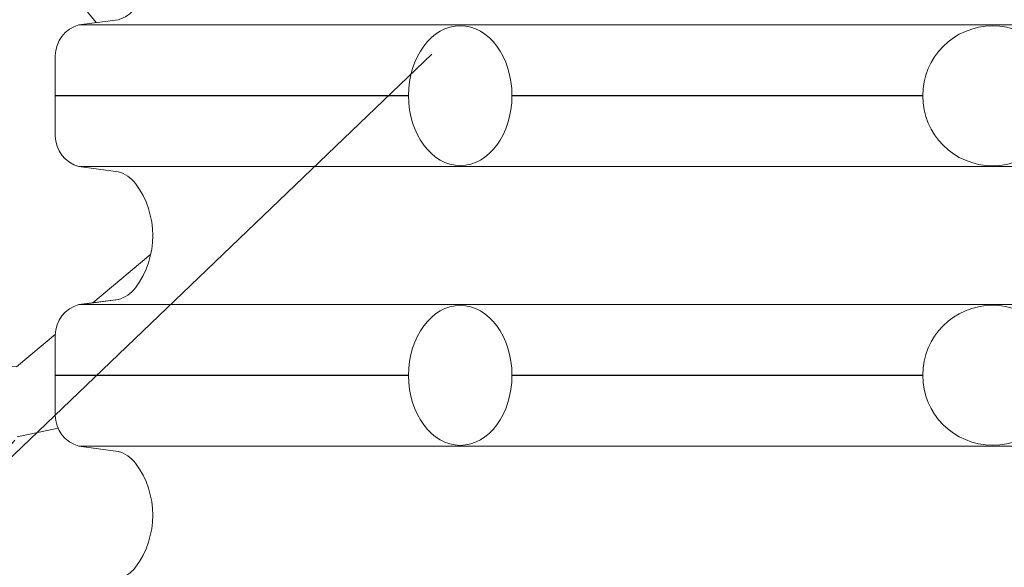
# Model space of a CAD drawing. Header units: metres. Extents: x 351055.4 to 351076.4, y -78447.2 to -78432.3.
# Tile 56 of 68: x 351070.908 to 351071.26, y -78437.073 to -78436.877. Entities that reach past the tile are written whole.
import ezdxf

# ---------------------------------------------------------------- set-up
doc = ezdxf.new("R2010")
doc.units = ezdxf.units.M
doc.header["$MEASUREMENT"] = 0
doc.layers.get('0').update_dxf_attribs({"color": 1, "lineweight": 30})
for name, color, linetype, lineweight in [('KOTY', 7, 'Continuous', 13), ('PIPE', 7, 'Continuous', 0), ('RAMECEK', 7, 'Continuous', 0), ('ŠRAFY', 7, 'Continuous', 0)]:
    doc.layers.add(name, color=color, linetype=linetype, lineweight=lineweight)
doc.styles.add('ARIAL', font='arial.ttf')
doc.dimstyles.new('1 500', dxfattribs={"dimtxt": 1, "dimasz": 1, "dimexe": 0, "dimexo": 1, "dimgap": 0.5, "dimtad": 1, "dimzin": 0, "dimtxsty": 'ARIAL', "dimblk": 'KONCOVA ZNACKA KOTY_1.0', "dimcen": 0, "dimazin": 3, "dimtfac": 1, "dimtdec": 0, "dimtofl": 0, "dimtmove": 0, "dimatfit": 1, "dimldrblk": 'KONCOVA ZNACKA KOTY_1.0', "dimfxl": 0, "dimtolj": 1, "dimtzin": 0, "dimarcsym": 0})

# ---------------------------------------------------------------- blocks, each defined once
blk = doc.blocks.new('KONCOVA ZNACKA KOTY_1.0')
blk.add_line((0, 0), (-1, 0))
at = {"layer": 'KOTY'}
for p, q in [((-0.4999340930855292, -0.4999340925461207), (0.4999340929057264, 0.4999340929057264)), ((-1.798028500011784e-10, -0.4999340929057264), (0, 0.4999340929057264)), ((-0.4999340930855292, 0), (0.4999340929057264, 0))]:
    blk.add_line(p, q, dxfattribs=at)
blk = doc.blocks.new('*D36')
at = {"layer": 'Defpoints', "color": 0, "linetype": 'Continuous'}
for p in [(351070.8192605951, -78436.40646225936), (351070.9204420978, -78436.40646225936), (351070.9204420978, -78437.30406749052)]:
    blk.add_point(p, dxfattribs=at)
at = {"layer": 'KOTY', "color": 0, "linetype": 'ByBlock', "lineweight": -2}
for p, q in [((351070.8204420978, -78436.40646225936), (351070.8192605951, -78436.40646225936)), ((351070.8204420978, -78437.30406749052), (351070.8192605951, -78437.30406749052))]:
    blk.add_line(p, q, dxfattribs=at)
at = {"layer": 'KOTY', "color": 0, "linetype": 'Continuous', "lineweight": -2}
blk.add_line((351070.8192605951, -78437.20406749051), (351070.8192605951, -78436.50646225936), dxfattribs=at)
at = {"layer": 'KOTY', "color": 0, "linetype": 'Continuous', "lineweight": -2, "xscale": 0.09999999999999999, "yscale": 0.09999999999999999, "zscale": 0.09999999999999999}
for p, rotation in [((351070.8192605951, -78436.40646225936), 90), ((351070.8192605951, -78437.30406749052), 270)]:
    blk.add_blockref('KONCOVA ZNACKA KOTY_1.0', p, dxfattribs=dict(at, rotation=rotation))
at = {"layer": 'KOTY', "color": 0, "linetype": 'Continuous', "insert": (351070.7091650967, -78436.855264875), "char_height": 0.09999999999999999, "attachment_point": 5, "rotation": 90, "style": 'ARIAL'}
blk.add_mtext('\\A1;\\H1x;\\W0.75;0,90', dxfattribs=at)

msp = doc.modelspace()

# ---------------------------------------------------------------- hatches: boundary and pattern name
at = {"layer": 'ŠRAFY'}
h = msp.add_hatch(dxfattribs=at)
h.set_pattern_fill('GRAVEL', color=256, style=0, pattern_type=2)
h.set_pattern_definition([(100.50765, (351069.840912, -78437.408746), (0.7895981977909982, -2.468580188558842), [0.07015499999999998, -4.122773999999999]), (50.040876, (351069.828118, -78437.339767), (-7.580368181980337, -9.209457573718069), [0.065112, -13.045015]), (357.49319, (351069.869935, -78437.289859), (-12.39279574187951, 0.6399174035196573), [0.06641099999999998, -13.993876]), (309.11572, (351069.936282, -78437.292764), (6.491410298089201, -8.170392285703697), [0.06529, -11.515127]), (264.749335, (351069.977473, -78437.343421), (-0.02494673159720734, -1.654035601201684), [0.05154299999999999, -10.75752]), (219.959124, (351069.972756, -78437.394748), (-0.8394910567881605, -0.8394913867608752), [0.063621, -13.046506]), (180.864089, (351069.923991, -78437.435607), (0.8145444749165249, -0.8145447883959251), [0.040935, -1.613289]), (146.646988, (351069.88306, -78437.436225), (-4.097669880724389, 2.418687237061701), [0.050302, -5.830483]), (66.2119, (351069.942841, -78437.181701), (-1.703929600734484, -3.333018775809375), [0.08119, -6.286316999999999]), (39.959124, (351069.97559, -78437.10740800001), (-9.209457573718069, -7.580368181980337), [0.06930599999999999, -13.04082]), (0.864089, (351070.028713, -78437.062897), (-0.8394914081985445, -0.8394915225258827), [0.045064, -1.60916]), (315, (351070.073772, -78437.062217), (-0.02494672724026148, -1.654035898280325), [0.055567, -1.096373]), (276.284391, (351070.113064, -78437.101509), (0.714757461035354, -7.430688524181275), [0.081389, -13.205797]), (252.889832, (351070.121973, -78437.182409), (-0.8644380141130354, -2.49352721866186), [0.08611, -14.689519]), (230.040876, (351070.096639, -78437.264708), (-0.839491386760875, -0.8394910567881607), [0.073486, -13.03664]), (184.223077, (351070.049443, -78437.321035), (-12.41774287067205, -1.014118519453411), [0.054461, -14.055628]), (140.352606, (351069.995129, -78437.325046), (0.8145449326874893, -0.8145442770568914), [0.058126, -12.66871]), (101.741, (351070, -78437.3), (2.318895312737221, -10.71379260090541), [0.062546, -15.0909]), (82.81957299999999, (351069.937646, -78437.226721), (-0.91433153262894, -5.8015990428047), [0.048911, -7.465657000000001]), (100.50765, (351069.682386, -78436.986497), (0.7895981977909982, -2.468580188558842), [0.07013099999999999, -4.122798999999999]), (50.040876, (351069.669596, -78436.91754299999), (-7.580368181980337, -9.209457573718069), [0.065096, -13.04503]), (357.49319, (351069.711404, -78436.867646), (-12.39279574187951, 0.6399174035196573), [0.06641399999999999, -13.993873]), (309.647394, (351069.777755, -78436.870551), (0.8145442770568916, -0.814544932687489), [0.06529299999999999, -12.661543]), (264.749335, (351069.819416, -78436.920826), (-0.02494673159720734, -1.654035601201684), [0.05195, -10.757113]), (219.959124, (351069.814661, -78436.97255800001), (-0.8394910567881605, -0.8394913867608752), [0.063908, -13.046218]), (180.864089, (351069.765675, -78437.01360199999), (0.8145444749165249, -0.8145447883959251), [0.041138, -1.613086]), (146.646988, (351069.724542, -78437.014223), (-4.097669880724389, 2.418687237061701), [0.050421, -5.830364]), (100.50765, (351070.005569, -78436.162979), (0.7895981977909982, -2.468580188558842), [0.07011299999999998, -4.122815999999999]), (50.040876, (351069.992782, -78436.094042), (-7.580368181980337, -9.209457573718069), [0.065107, -13.04502]), (357.49319, (351070.034597, -78436.044137), (-12.39279574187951, 0.6399174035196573), [0.06638399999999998, -13.993903]), (309.11572, (351070.100917, -78436.047041), (6.491410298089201, -8.170392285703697), [0.065273, -11.515144]), (264.749335, (351070.142097, -78436.097685), (-0.02494673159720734, -1.654035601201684), [0.051552, -10.757511]), (219.959124, (351070.13738, -78436.149021), (-0.8394910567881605, -0.8394913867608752), [0.063569, -13.046557]), (180.864089, (351070.088653, -78436.18984800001), (0.8145444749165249, -0.8145447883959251), [0.04094100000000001, -1.613283]), (146.646988, (351070.047717, -78436.19046499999), (-4.097669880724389, 2.418687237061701), [0.050283, -5.830502]), (100.50765, (351070.445849, -78436.50309099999), (0.7895981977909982, -2.468580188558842), [0.04207299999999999, -4.150855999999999]), (50.040876, (351070.438176, -78436.461723), (-7.580368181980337, -9.209457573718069), [0.039073, -13.071054]), (357.49319, (351070.46327, -78436.431773), (-12.39279574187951, 0.6399174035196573), [0.03986799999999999, -14.020419]), (309.11572, (351070.5031, -78436.433517), (6.491410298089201, -8.170392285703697), [0.039143, -11.541275]), (264.749335, (351070.527795, -78436.463887), (-0.02494673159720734, -1.654035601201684), [0.030921, -10.778142]), (219.959124, (351070.524965, -78436.494678), (-0.8394910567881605, -0.8394913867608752), [0.038165, -13.071962]), (180.864089, (351070.495712, -78436.519189), (0.8145444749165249, -0.8145447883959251), [0.024573, -1.629651]), (146.646988, (351070.471141, -78436.51956), (-4.097669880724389, 2.418687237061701), [0.030146, -5.850639]), (100.50765, (351070.158622, -78437.121116), (0.7895981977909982, -2.468580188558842), [0.07013099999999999, -4.122798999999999]), (50.040876, (351070.145833, -78437.052162), (-7.580368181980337, -9.209457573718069), [0.065126, -13.045]), (357.49319, (351070.187659, -78437.002242), (-12.39279574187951, 0.6399174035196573), [0.066396, -13.993891]), (309.11572, (351070.253992, -78437.00514600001), (6.491410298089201, -8.170392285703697), [0.06531100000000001, -11.515107]), (264.749335, (351070.295196, -78437.055819), (-0.02494673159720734, -1.654035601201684), [0.051536, -10.757527]), (219.959124, (351070.29048, -78437.107138), (-0.8394910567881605, -0.8394913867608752), [0.06361699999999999, -13.046509]), (180.864089, (351070.241717, -78437.147996), (0.8145444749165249, -0.8145447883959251), [0.040951, -1.613273]), (146.646988, (351070.200771, -78437.148614), (-4.097669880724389, 2.418687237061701), [0.050284, -5.830502]), (100.50765, (351070.173832, -78436.53875), (0.7895981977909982, -2.468580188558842), [0.07013799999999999, -4.122791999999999]), (50.040876, (351070.161041, -78436.469788), (-7.580368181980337, -9.209457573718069), [0.065094, -13.045033]), (357.49319, (351070.202847, -78436.419894), (-12.39279574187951, 0.6399174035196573), [0.06641799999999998, -13.993869]), (309.647394, (351070.269201, -78436.422799), (0.8145442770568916, -0.814544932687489), [0.06526699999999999, -12.661569]), (264.749335, (351070.310845, -78436.473053), (-0.02494673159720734, -1.654035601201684), [0.051978, -10.757085]), (219.959124, (351070.306089, -78436.524813), (-0.8394910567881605, -0.8394913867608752), [0.06389500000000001, -13.046232]), (180.864089, (351070.257113, -78436.565849), (0.8145444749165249, -0.8145447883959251), [0.04115, -1.613074]), (146.646988, (351070.215968, -78436.56646900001), (-4.097669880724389, 2.418687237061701), [0.05043, -5.830355]), (100.50765, (351069.828566, -78437.10730599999), (0.7895981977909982, -2.468580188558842), [0.07015499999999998, -4.122773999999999]), (50.040876, (351069.815772, -78437.038328), (-7.580368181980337, -9.209457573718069), [0.065112, -13.045015]), (357.49319, (351069.857589, -78436.98842000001), (-12.39279574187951, 0.6399174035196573), [0.06641099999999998, -13.993876]), (309.11572, (351069.923936, -78436.991324), (6.491410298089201, -8.170392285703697), [0.06529, -11.515127]), (264.749335, (351069.965127, -78437.04198099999), (-0.02494673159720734, -1.654035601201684), [0.05154299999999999, -10.75752]), (219.959124, (351069.96041, -78437.09330800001), (-0.8394910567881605, -0.8394913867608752), [0.063621, -13.046506]), (180.864089, (351069.911645, -78437.13416799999), (0.8145444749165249, -0.8145447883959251), [0.040935, -1.613289]), (146.646988, (351069.870714, -78437.134785), (-4.097669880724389, 2.418687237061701), [0.050308, -5.830476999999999]), (100.50765, (351069.469787, -78436.63317), (0.7895981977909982, -2.468580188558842), [0.07015499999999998, -4.122773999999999]), (50.040876, (351069.456993, -78436.564191), (-7.580368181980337, -9.209457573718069), [0.065083, -13.045043]), (357.49319, (351069.498792, -78436.51430499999), (-12.39279574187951, 0.6399174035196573), [0.06642799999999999, -13.993859]), (309.11572, (351069.565156, -78436.51721), (6.491410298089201, -8.170392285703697), [0.065273, -11.515144]), (264.749335, (351069.606336, -78436.567854), (-0.02494673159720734, -1.654035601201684), [0.051533, -10.75753]), (219.959124, (351069.60162, -78436.619171), (-0.8394910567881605, -0.8394913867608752), [0.06361499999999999, -13.046511]), (180.864089, (351069.552859, -78436.660027), (0.8145444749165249, -0.8145447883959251), [0.040949, -1.613275]), (146.646988, (351069.511915, -78436.66064500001), (-4.097669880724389, 2.418687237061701), [0.050289, -5.830496]), (100.50765, (351070.304102, -78436.972284), (0.7895981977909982, -2.468580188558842), [0.07013099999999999, -4.122798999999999]), (50.040876, (351070.291313, -78436.90333), (-7.580368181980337, -9.209457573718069), [0.065126, -13.045]), (357.49319, (351070.33314, -78436.85341), (-12.39279574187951, 0.6399174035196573), [0.066396, -13.993891]), (309.11572, (351070.399472, -78436.856314), (6.491410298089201, -8.170392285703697), [0.06531100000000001, -11.515107]), (264.749335, (351070.440676, -78436.906987), (-0.02494673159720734, -1.654035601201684), [0.051536, -10.757527]), (219.959124, (351070.43596, -78436.95830700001), (-0.8394910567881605, -0.8394913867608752), [0.06361699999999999, -13.046509]), (180.864089, (351070.387197, -78436.999164), (0.8145444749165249, -0.8145447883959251), [0.040951, -1.613273]), (146.646988, (351070.346251, -78436.999782), (-4.097669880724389, 2.418687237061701), [0.050284, -5.830502]), (66.2119, (351070.160213, -78436.746936), (-1.703929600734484, -3.333018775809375), [0.08119, -6.286316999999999]), (39.959124, (351070.192962, -78436.672644), (-9.209457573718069, -7.580368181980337), [0.06930599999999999, -13.04082]), (0.864089, (351070.246085, -78436.628132), (-0.8394914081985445, -0.8394915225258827), [0.045086, -1.609138]), (315, (351070.291166, -78436.627453), (-0.02494672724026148, -1.654035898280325), [0.055552, -1.096388]), (276.284391, (351070.330447, -78436.666733), (0.714757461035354, -7.430688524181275), [0.08140399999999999, -13.205782]), (252.889832, (351070.339357, -78436.747648), (-0.8644380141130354, -2.49352721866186), [0.08611, -14.689519]), (230.040876, (351070.314023, -78436.829947), (-0.839491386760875, -0.8394910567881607), [0.073462, -13.036664]), (184.223077, (351070.266842, -78436.886256), (-12.41774287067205, -1.014118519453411), [0.05449, -14.055599]), (140.352606, (351070.2125, -78436.89026900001), (0.8145449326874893, -0.8145442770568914), [0.058115, -12.668721]), (101.741, (351070, -78436.9), (2.318895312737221, -10.71379260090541), [0.062542, -15.0909]), (82.81957299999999, (351070.1550260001, -78436.791955), (-0.91433153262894, -5.8015990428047), [0.048908, -7.465660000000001]), (66.2119, (351069.899375, -78436.817152), (-1.703929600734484, -3.333018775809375), [0.081162, -6.286345]), (39.959124, (351069.932113, -78436.742885), (-9.209457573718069, -7.580368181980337), [0.069332, -13.040795]), (0.864089, (351069.985256, -78436.69835800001), (-0.8394914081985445, -0.8394915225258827), [0.045056, -1.609168]), (315, (351070.030307, -78436.697678), (-0.02494672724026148, -1.654035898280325), [0.05556000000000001, -1.09638]), (276.284391, (351070.069593, -78436.736965), (0.714757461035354, -7.430688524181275), [0.081385, -13.205801]), (252.889832, (351070.078502, -78436.817861), (-0.8644380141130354, -2.49352721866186), [0.086135, -14.689495]), (230.040876, (351070.053161, -78436.900183), (-0.839491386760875, -0.8394910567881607), [0.073461, -13.036666]), (184.223077, (351070.005981, -78436.95649099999), (-12.41774287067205, -1.014118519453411), [0.054488, -14.055601]), (140.352606, (351069.951641, -78436.960503), (0.8145449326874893, -0.8145442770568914), [0.058113, -12.668723]), (101.741, (351070, -78436.9), (2.318895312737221, -10.71379260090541), [0.062557, -15.0909]), (82.81957299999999, (351069.894165, -78436.862175), (-0.91433153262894, -5.8015990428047), [0.048892, -7.465675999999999]), (336.130768, (351070.579471, -78436.550502), (-5.751706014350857, 2.393740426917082), [0.081173, -9.798666]), (309.647394, (351070.653701, -78436.58334900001), (0.8145442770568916, -0.814544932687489), [0.06927, -12.657566]), (272.50681, (351070.6979, -78436.636686), (0.639917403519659, -12.39279574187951), [0.044748, -14.015539]), (225, (351070.699857, -78436.68139), (-1.654035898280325, -0.02494672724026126), [0.056213, -1.131007]), (186.555052, (351070.660108, -78436.721139), (-9.109670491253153, -0.9642249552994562), [0.081784, -16.592527]), (162.262653, (351070.578859, -78436.730475), (0.8145448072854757, -0.8145442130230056), [0.086479, -2.505307]), (135, (351070.496491, -78436.70412899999), (-0.02494672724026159, -1.654035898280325), [0.073385, -1.078555]), (99.19186499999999, (351070.4446, -78436.652238), (0.764651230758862, -4.122616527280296), [0.050214, -14.154069]), (50.040876, (351070.436578, -78436.602669), (-7.580368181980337, -9.209457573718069), [0.057767, -13.052359]), (12.102962, (351070.473679, -78436.55838999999), (-1.654035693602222, -0.02494669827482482), [0.062169, -4.179681]), (352.702945, (351070.534466, -78436.545355), (-4.122616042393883, 0.7646513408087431), [0.048885, -5.774935]), (100.50765, (351070.384988, -78436.831916), (0.7895981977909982, -2.468580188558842), [0.07013799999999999, -4.122791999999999]), (50.040876, (351070.372197, -78436.762955), (-7.580368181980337, -9.209457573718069), [0.065094, -13.045033]), (357.49319, (351070.414003, -78436.71306000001), (-12.39279574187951, 0.6399174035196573), [0.06641799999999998, -13.993869]), (309.647394, (351070.480357, -78436.715965), (0.8145442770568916, -0.814544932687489), [0.06526699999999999, -12.661569]), (264.749335, (351070.522001, -78436.76622), (-0.02494673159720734, -1.654035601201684), [0.051978, -10.757085]), (219.959124, (351070.517245, -78436.817979), (-0.8394910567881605, -0.8394913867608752), [0.06389500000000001, -13.046232]), (180.864089, (351070.468269, -78436.859015), (0.8145444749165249, -0.8145447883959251), [0.04115, -1.613074]), (146.646988, (351070.427124, -78436.85963600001), (-4.097669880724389, 2.418687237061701), [0.05043, -5.830355]), (336.130768, (351069.766772, -78437.094006), (-5.751706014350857, 2.393740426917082), [0.081173, -9.798666]), (309.647394, (351069.841002, -78437.126852), (0.8145442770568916, -0.814544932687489), [0.06927, -12.657566]), (272.50681, (351069.885201, -78437.18018899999), (0.639917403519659, -12.39279574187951), [0.044748, -14.015539]), (225, (351069.887158, -78437.224894), (-1.654035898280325, -0.02494672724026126), [0.056213, -1.131007]), (186.555052, (351069.847409, -78437.264642), (-9.109670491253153, -0.9642249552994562), [0.081784, -16.592527]), (162.262653, (351069.766159, -78437.27397899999), (0.8145448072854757, -0.8145442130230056), [0.086452, -2.505334]), (135, (351069.683817, -78437.247641), (-0.02494672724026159, -1.654035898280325), [0.073409, -1.078531]), (99.19186499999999, (351069.631909, -78437.195733), (0.764651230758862, -4.122616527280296), [0.050182, -14.154101]), (50.040876, (351069.623893, -78437.14619500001), (-7.580368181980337, -9.209457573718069), [0.057775, -13.052351]), (12.102962, (351069.660999, -78437.10191), (-1.654035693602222, -0.02494669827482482), [0.06217, -4.179679]), (352.702945, (351069.721787, -78437.088875), (-4.122616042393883, 0.7646513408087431), [0.048887, -5.774933]), (100.50765, (351070.054762, -78436.654341), (0.7895981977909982, -2.468580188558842), [0.07013799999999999, -4.122791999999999]), (50.040876, (351070.041971, -78436.585379), (-7.580368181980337, -9.209457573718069), [0.065092, -13.045034]), (357.49319, (351070.083776, -78436.53548600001), (-12.39279574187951, 0.6399174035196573), [0.06639799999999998, -13.993889]), (309.11572, (351070.150111, -78436.53839), (6.491410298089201, -8.170392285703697), [0.065282, -11.515135]), (264.749335, (351070.191297, -78436.589041), (-0.02494673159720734, -1.654035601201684), [0.051539, -10.757524]), (219.959124, (351070.18658, -78436.640363), (-0.8394910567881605, -0.8394913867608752), [0.063587, -13.046539]), (180.864089, (351070.137841, -78436.68120199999), (0.8145444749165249, -0.8145447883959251), [0.040935, -1.613289]), (146.646988, (351070.09691, -78436.681819), (-4.097669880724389, 2.418687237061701), [0.050279, -5.830507]), (100.50765, (351069.52159, -78437.066725), (0.7895981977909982, -2.468580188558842), [0.07011299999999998, -4.122815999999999]), (50.040876, (351069.508803, -78436.997788), (-7.580368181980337, -9.209457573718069), [0.065107, -13.04502]), (357.49319, (351069.550618, -78436.947883), (-12.39279574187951, 0.6399174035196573), [0.06638399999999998, -13.993903]), (309.647394, (351069.616938, -78436.950787), (0.8145442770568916, -0.814544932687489), [0.065303, -12.661533]), (264.749335, (351069.658605, -78437.001069), (-0.02494673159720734, -1.654035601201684), [0.051957, -10.757106]), (219.959124, (351069.653851, -78437.05280800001), (-0.8394910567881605, -0.8394913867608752), [0.063913, -13.046214]), (180.864089, (351069.604861, -78437.093855), (0.8145444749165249, -0.8145447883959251), [0.041141, -1.613083]), (146.646988, (351069.563725, -78437.094476), (-4.097669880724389, 2.418687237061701), [0.050417, -5.830368]), (100.50765, (351069.388689, -78436.917872), (0.7895981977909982, -2.468580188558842), [0.07015499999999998, -4.122773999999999]), (50.040876, (351069.375895, -78436.84889400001), (-7.580368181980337, -9.209457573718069), [0.065082, -13.045045]), (357.49319, (351069.417693, -78436.79900900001), (-12.39279574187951, 0.6399174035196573), [0.06642899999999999, -13.993858]), (309.11572, (351069.484058, -78436.801914), (6.491410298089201, -8.170392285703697), [0.065272, -11.515145]), (264.749335, (351069.525238, -78436.852557), (-0.02494673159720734, -1.654035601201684), [0.05153200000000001, -10.757531]), (219.959124, (351069.520522, -78436.903873), (-0.8394910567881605, -0.8394913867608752), [0.063613, -13.046514]), (180.864089, (351069.471762, -78436.944728), (0.8145444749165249, -0.8145447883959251), [0.040951, -1.613273]), (146.646988, (351069.430816, -78436.945345), (-4.097669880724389, 2.418687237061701), [0.050288, -5.830497]), (336.130768, (351069.999735, -78436.350313), (-5.751706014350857, 2.393740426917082), [0.081162, -9.798677]), (309.647394, (351070.073956, -78436.38315499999), (0.8145442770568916, -0.814544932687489), [0.06928200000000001, -12.657554]), (272.50681, (351070.118162, -78436.436502), (0.639917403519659, -12.39279574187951), [0.04476299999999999, -14.015524]), (225, (351070.12012, -78436.481222), (-1.654035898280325, -0.02494672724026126), [0.056228, -1.130992]), (186.555052, (351070.080361, -78436.520981), (-9.109670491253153, -0.9642249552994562), [0.081769, -16.592543]), (162.262653, (351069.999126, -78436.530315), (0.8145448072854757, -0.8145442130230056), [0.086504, -2.505282]), (135, (351069.916734, -78436.503961), (-0.02494672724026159, -1.654035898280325), [0.073385, -1.078555]), (99.19186499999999, (351069.864843, -78436.45207), (0.764651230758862, -4.122616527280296), [0.050214, -14.154069]), (50.040876, (351069.856822, -78436.402501), (-7.580368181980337, -9.209457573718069), [0.057767, -13.052359]), (12.102962, (351069.893922, -78436.35822200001), (-1.654035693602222, -0.02494669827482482), [0.062169, -4.179681]), (352.702945, (351069.954709, -78436.345187), (-4.122616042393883, 0.7646513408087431), [0.048885, -5.774935]), (100.50765, (351069.80835, -78436.636225), (0.7895981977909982, -2.468580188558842), [0.07013799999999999, -4.122791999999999]), (50.040876, (351069.795559, -78436.567263), (-7.580368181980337, -9.209457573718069), [0.065092, -13.045034]), (357.49319, (351069.837364, -78436.51737), (-12.39279574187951, 0.6399174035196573), [0.06641899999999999, -13.993868]), (309.647394, (351069.903719, -78436.520275), (0.8145442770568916, -0.814544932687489), [0.06526599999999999, -12.66157]), (264.749335, (351069.945362, -78436.57052899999), (-0.02494673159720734, -1.654035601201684), [0.05195399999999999, -10.757109]), (219.959124, (351069.940608, -78436.622265), (-0.8394910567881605, -0.8394913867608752), [0.06390900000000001, -13.046218]), (180.864089, (351069.891622, -78436.66330900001), (0.8145444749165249, -0.8145447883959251), [0.041121, -1.613103]), (146.646988, (351069.850506, -78436.663929), (-4.097669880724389, 2.418687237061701), [0.050439, -5.830346]), (336.130768, (351069.71673, -78436.64710700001), (-5.751706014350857, 2.393740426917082), [0.081173, -9.798666]), (309.647394, (351069.79096, -78436.67995399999), (0.8145442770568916, -0.814544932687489), [0.06927, -12.657566]), (272.50681, (351069.835159, -78436.73329), (0.639917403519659, -12.39279574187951), [0.04476999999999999, -14.015517]), (225, (351069.837117, -78436.77801699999), (-1.654035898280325, -0.02494672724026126), [0.056198, -1.131022]), (186.555052, (351069.797379, -78436.81775599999), (-9.109670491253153, -0.9642249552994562), [0.08175199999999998, -16.59256]), (162.262653, (351069.716161, -78436.827088), (0.8145448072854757, -0.8145442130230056), [0.086495, -2.505291]), (135, (351069.633777, -78436.800737), (-0.02494672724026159, -1.654035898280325), [0.073407, -1.078533]), (99.19186499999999, (351069.581871, -78436.74883099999), (0.764651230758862, -4.122616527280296), [0.050179, -14.154103]), (50.040876, (351069.573855, -78436.699296), (-7.580368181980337, -9.209457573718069), [0.05777, -13.052356]), (12.102962, (351069.610957, -78436.655015), (-1.654035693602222, -0.02494669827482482), [0.06217, -4.179679]), (352.702945, (351069.671746, -78436.64197899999), (-4.122616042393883, 0.7646513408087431), [0.048886, -5.774934]), (336.130768, (351070.194706, -78436.207103), (-5.751706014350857, 2.393740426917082), [0.081162, -9.798677]), (309.647394, (351070.268926, -78436.23994500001), (0.8145442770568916, -0.814544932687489), [0.06928, -12.657556]), (272.50681, (351070.313131, -78436.293289), (0.639917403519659, -12.39279574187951), [0.04474499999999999, -14.015542]), (225, (351070.315088, -78436.337991), (-1.654035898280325, -0.02494672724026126), [0.05621, -1.13101]), (186.555052, (351070.275341, -78436.377738), (-9.109670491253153, -0.9642249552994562), [0.081783, -16.592529]), (162.262653, (351070.194093, -78436.387074), (0.8145448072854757, -0.8145442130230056), [0.086478, -2.505308]), (135, (351070.111726, -78436.360728), (-0.02494672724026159, -1.654035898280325), [0.073384, -1.078556]), (99.19186499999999, (351070.059836, -78436.308837), (0.764651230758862, -4.122616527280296), [0.050213, -14.15407]), (50.040876, (351070.051815, -78436.259269), (-7.580368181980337, -9.209457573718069), [0.057736, -13.05239]), (12.102962, (351070.088895, -78436.215014), (-1.654035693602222, -0.02494669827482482), [0.062192, -4.179658]), (352.702945, (351070.149705, -78436.201975), (-4.122616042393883, 0.7646513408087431), [0.048879, -5.774941]), (66.2119, (351069.25233, -78436.646343), (-1.703929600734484, -3.333018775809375), [0.081162, -6.286345]), (39.959124, (351069.285068, -78436.572076), (-9.209457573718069, -7.580368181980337), [0.069329, -13.040797]), (0.864089, (351069.338209, -78436.52755), (-0.8394914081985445, -0.8394915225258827), [0.045038, -1.609186]), (315, (351069.383241, -78436.52687100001), (-0.02494672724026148, -1.654035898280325), [0.055543, -1.096397]), (276.284391, (351069.422516, -78436.566146), (0.714757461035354, -7.430688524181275), [0.081399, -13.205787]), (252.889832, (351069.431426, -78436.64705599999), (-0.8644380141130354, -2.49352721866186), [0.086095, -14.689534]), (230.040876, (351069.406096, -78436.72933999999), (-0.839491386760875, -0.8394910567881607), [0.07347100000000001, -13.036655]), (184.223077, (351069.35891, -78436.785656), (-12.41774287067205, -1.014118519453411), [0.054461, -14.055628]), (140.352606, (351069.304597, -78436.78966699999), (0.8145449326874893, -0.8145442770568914), [0.058096, -12.66874]), (101.741, (351069, -78436.8), (2.318895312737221, -10.71379260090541), [0.062569, -15.0909]), (82.81957299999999, (351069.247132, -78436.691339), (-0.91433153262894, -5.8015990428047), [0.048905, -7.465663]), (100.50765, (351069.82479, -78436.294077), (0.7895981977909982, -2.468580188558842), [0.07013799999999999, -4.122791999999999]), (50.040876, (351069.811999, -78436.225115), (-7.580368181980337, -9.209457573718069), [0.065092, -13.045034]), (357.49319, (351069.853804, -78436.175222), (-12.39279574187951, 0.6399174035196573), [0.06639799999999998, -13.993889]), (309.11572, (351069.920139, -78436.178126), (6.491410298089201, -8.170392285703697), [0.065282, -11.515135]), (264.749335, (351069.961325, -78436.228777), (-0.02494673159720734, -1.654035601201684), [0.051539, -10.757524]), (219.959124, (351069.956608, -78436.2801), (-0.8394910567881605, -0.8394913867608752), [0.063587, -13.046539]), (180.864089, (351069.907868, -78436.320938), (0.8145444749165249, -0.8145447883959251), [0.040935, -1.613289]), (146.646988, (351069.866938, -78436.321555), (-4.097669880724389, 2.418687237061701), [0.050308, -5.830476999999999]), (66.2119, (351069.585335, -78436.399591), (-1.703929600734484, -3.333018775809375), [0.081162, -6.286345]), (39.959124, (351069.618072, -78436.325324), (-9.209457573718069, -7.580368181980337), [0.069332, -13.040795]), (0.864089, (351069.671215, -78436.280797), (-0.8394914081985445, -0.8394915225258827), [0.045056, -1.609168]), (315, (351069.716266, -78436.280117), (-0.02494672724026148, -1.654035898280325), [0.05556000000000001, -1.09638]), (276.284391, (351069.755553, -78436.319404), (0.714757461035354, -7.430688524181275), [0.081385, -13.205801]), (252.889832, (351069.764462, -78436.4003), (-0.8644380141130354, -2.49352721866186), [0.086135, -14.689495]), (230.040876, (351069.73912, -78436.482622), (-0.839491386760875, -0.8394910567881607), [0.073461, -13.036666]), (184.223077, (351069.691941, -78436.53893), (-12.41774287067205, -1.014118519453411), [0.054488, -14.055601]), (140.352606, (351069.637601, -78436.542943), (0.8145449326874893, -0.8145442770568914), [0.058113, -12.668723]), (101.741, (351070, -78436.5), (2.318895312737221, -10.71379260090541), [0.062557, -15.0909]), (82.81957299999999, (351069.580125, -78436.444614), (-0.91433153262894, -5.8015990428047), [0.048916, -7.465652]), (100.50765, (351069.416118, -78436.472162), (0.7895981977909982, -2.468580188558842), [0.07015499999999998, -4.122773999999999]), (50.040876, (351069.403324, -78436.403183), (-7.580368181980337, -9.209457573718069), [0.065083, -13.045043]), (357.49319, (351069.445123, -78436.35329700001), (-12.39279574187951, 0.6399174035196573), [0.06642799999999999, -13.993859]), (309.11572, (351069.511487, -78436.356202), (6.491410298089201, -8.170392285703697), [0.065273, -11.515144]), (264.749335, (351069.552667, -78436.406846), (-0.02494673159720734, -1.654035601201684), [0.051533, -10.75753]), (219.959124, (351069.547951, -78436.458163), (-0.8394910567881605, -0.8394913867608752), [0.06361499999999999, -13.046511]), (180.864089, (351069.49919, -78436.49901900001), (0.8145444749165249, -0.8145447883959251), [0.040949, -1.613275]), (146.646988, (351069.458245, -78436.49963600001), (-4.097669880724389, 2.418687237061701), [0.050289, -5.830496]), (100.50765, (351069.676488, -78436.199445), (0.7895981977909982, -2.468580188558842), [0.07013799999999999, -4.122791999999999]), (50.040876, (351069.663698, -78436.130483), (-7.580368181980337, -9.209457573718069), [0.065092, -13.045034]), (357.49319, (351069.705502, -78436.08059), (-12.39279574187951, 0.6399174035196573), [0.06639799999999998, -13.993889]), (309.11572, (351069.771837, -78436.083494), (6.491410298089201, -8.170392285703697), [0.065282, -11.515135]), (264.749335, (351069.813023, -78436.134145), (-0.02494673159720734, -1.654035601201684), [0.051539, -10.757524]), (219.959124, (351069.808307, -78436.185467), (-0.8394910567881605, -0.8394913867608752), [0.063587, -13.046539]), (180.864089, (351069.759567, -78436.226306), (0.8145444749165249, -0.8145447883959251), [0.040957, -1.613267]), (146.646988, (351069.718615, -78436.226923), (-4.097669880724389, 2.418687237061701), [0.05028999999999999, -5.830495]), (100.50765, (351069.147177, -78436.68900299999), (0.7895981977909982, -2.468580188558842), [0.042098, -4.150830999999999]), (50.040876, (351069.139499, -78436.64761100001), (-7.580368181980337, -9.209457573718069), [0.039058, -13.071069]), (357.49319, (351069.164584, -78436.617673), (-12.39279574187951, 0.6399174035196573), [0.03983999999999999, -14.020447]), (309.647394, (351069.204386, -78436.619416), (0.8145442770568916, -0.814544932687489), [0.03918, -12.687656]), (264.749335, (351069.229385, -78436.649584), (-0.02494673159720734, -1.654035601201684), [0.031183, -10.77788]), (219.959124, (351069.226532, -78436.680636), (-0.8394910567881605, -0.8394913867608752), [0.038346, -13.071781]), (180.864089, (351069.19714, -78436.705263), (0.8145444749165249, -0.8145447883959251), [0.024688, -1.629536]), (146.646988, (351069.172454, -78436.705635), (-4.097669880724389, 2.418687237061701), [0.030252, -5.850533]), (100.50765, (351069.57248, -78436.28241), (0.7895981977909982, -2.468580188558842), [0.04207299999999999, -4.150855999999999]), (50.040876, (351069.564807, -78436.241042), (-7.580368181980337, -9.209457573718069), [0.039073, -13.071054]), (357.49319, (351069.589901, -78436.211092), (-12.39279574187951, 0.6399174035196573), [0.03986799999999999, -14.020419]), (309.11572, (351069.629731, -78436.212836), (6.491410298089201, -8.170392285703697), [0.039143, -11.541275]), (264.749335, (351069.654426, -78436.243206), (-0.02494673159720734, -1.654035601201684), [0.030921, -10.778142]), (219.959124, (351069.651597, -78436.273997), (-0.8394910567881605, -0.8394913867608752), [0.038195, -13.071932]), (180.864089, (351069.62232, -78436.29852699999), (0.8145444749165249, -0.8145447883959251), [0.02455, -1.629674]), (146.646988, (351069.597773, -78436.29889800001), (-4.097669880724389, 2.418687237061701), [0.030157, -5.850627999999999]), (100.50765, (351070.071372, -78437.030048), (0.7895981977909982, -2.468580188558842), [0.042098, -4.150830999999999]), (50.040876, (351070.063695, -78436.988656), (-7.580368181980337, -9.209457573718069), [0.039058, -13.071069]), (357.49319, (351070.088779, -78436.958718), (-12.39279574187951, 0.6399174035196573), [0.03983999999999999, -14.020447]), (309.647394, (351070.128582, -78436.96046), (0.8145442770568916, -0.814544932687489), [0.03918, -12.687656]), (264.749335, (351070.153581, -78436.990628), (-0.02494673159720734, -1.654035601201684), [0.031183, -10.77788]), (219.959124, (351070.150727, -78437.02167999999), (-0.8394910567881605, -0.8394913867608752), [0.038346, -13.071781]), (180.864089, (351070.121335, -78437.046308), (0.8145444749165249, -0.8145447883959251), [0.024668, -1.629556]), (146.646988, (351070.09667, -78437.04668), (-4.097669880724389, 2.418687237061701), [0.030269, -5.850516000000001]), (100.50765, (351070.080727, -78436.921712), (0.7895981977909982, -2.468580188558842), [0.042098, -4.150830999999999]), (50.040876, (351070.07305, -78436.88032000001), (-7.580368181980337, -9.209457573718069), [0.039058, -13.071069]), (357.49319, (351070.098135, -78436.850382), (-12.39279574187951, 0.6399174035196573), [0.03983999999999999, -14.020447]), (309.647394, (351070.137937, -78436.852125), (0.8145442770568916, -0.814544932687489), [0.03918, -12.687656]), (264.749335, (351070.162936, -78436.88229299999), (-0.02494673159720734, -1.654035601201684), [0.031183, -10.77788]), (219.959124, (351070.160082, -78436.913344), (-0.8394910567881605, -0.8394913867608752), [0.038346, -13.071781]), (180.864089, (351070.13069, -78436.937972), (0.8145444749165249, -0.8145447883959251), [0.024668, -1.629556]), (146.646988, (351070.106025, -78436.93834400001), (-4.097669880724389, 2.418687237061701), [0.030269, -5.850516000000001]), (100.50765, (351069.569828, -78436.90300199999), (0.7895981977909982, -2.468580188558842), [0.042098, -4.150830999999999]), (50.040876, (351069.562151, -78436.86161), (-7.580368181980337, -9.209457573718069), [0.039059, -13.071067]), (357.49319, (351069.587237, -78436.831671), (-12.39279574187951, 0.6399174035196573), [0.03983899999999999, -14.020448]), (309.647394, (351069.627038, -78436.833413), (0.8145442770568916, -0.814544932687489), [0.039181, -12.687655]), (264.749335, (351069.652038, -78436.863582), (-0.02494673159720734, -1.654035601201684), [0.031183, -10.77788]), (219.959124, (351069.649184, -78436.894634), (-0.8394910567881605, -0.8394913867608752), [0.038349, -13.071778]), (180.864089, (351069.61979, -78436.919263), (0.8145444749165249, -0.8145447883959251), [0.024687, -1.629537]), (146.646988, (351069.595106, -78436.919636), (-4.097669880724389, 2.418687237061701), [0.030253, -5.850532]), (100.50765, (351070.313457, -78436.595389), (0.7895981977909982, -2.468580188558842), [0.042098, -4.150830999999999]), (50.040876, (351070.30578, -78436.55399700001), (-7.580368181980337, -9.209457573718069), [0.039059, -13.071067]), (357.49319, (351070.330866, -78436.52405800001), (-12.39279574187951, 0.6399174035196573), [0.03983899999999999, -14.020448]), (309.647394, (351070.370667, -78436.525801), (0.8145442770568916, -0.814544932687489), [0.039181, -12.687655]), (264.749335, (351070.395667, -78436.55596900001), (-0.02494673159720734, -1.654035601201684), [0.031183, -10.77788]), (219.959124, (351070.392813, -78436.587022), (-0.8394910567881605, -0.8394913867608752), [0.038349, -13.071778]), (180.864089, (351070.363419, -78436.611651), (0.8145444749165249, -0.8145447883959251), [0.024687, -1.629537]), (146.646988, (351070.338735, -78436.61202300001), (-4.097669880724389, 2.418687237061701), [0.030253, -5.850532]), (100.50765, (351070.31613, -78436.421483), (0.7895981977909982, -2.468580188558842), [0.042056, -4.150873]), (50.040876, (351070.30846, -78436.380133), (-7.580368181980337, -9.209457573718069), [0.039083, -13.071043]), (357.49319, (351070.333561, -78436.350175), (-12.39279574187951, 0.6399174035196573), [0.03983799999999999, -14.020449]), (309.11572, (351070.373361, -78436.35191699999), (6.491410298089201, -8.170392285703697), [0.039153, -11.541265]), (264.749335, (351070.398062, -78436.382295), (-0.02494673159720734, -1.654035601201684), [0.030927, -10.778136]), (219.959124, (351070.395232, -78436.413093), (-0.8394910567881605, -0.8394913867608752), [0.038169, -13.071957]), (180.864089, (351070.365975, -78436.437607), (0.8145444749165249, -0.8145447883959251), [0.024576, -1.629648]), (146.646988, (351070.341401, -78436.437977), (-4.097669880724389, 2.418687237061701), [0.030148, -5.850637]), (66.2119, (351069.835439, -78435.975624), (-1.703929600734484, -3.333018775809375), [0.08119, -6.286316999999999]), (39.959124, (351069.868187, -78435.90133200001), (-9.209457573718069, -7.580368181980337), [0.06930399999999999, -13.040822]), (0.864089, (351069.921309, -78435.856822), (-0.8394914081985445, -0.8394915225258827), [0.045045, -1.609179]), (315, (351069.966349, -78435.856143), (-0.02494672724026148, -1.654035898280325), [0.05555, -1.09639]), (276.284391, (351070.005629, -78435.895422), (0.714757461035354, -7.430688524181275), [0.081384, -13.205801]), (252.889832, (351070.014538, -78435.976318), (-0.8644380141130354, -2.49352721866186), [0.086114, -14.689515]), (230.040876, (351069.989202, -78436.05862000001), (-0.839491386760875, -0.8394910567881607), [0.07347000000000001, -13.036656]), (184.223077, (351069.942017, -78436.114935), (-12.41774287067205, -1.014118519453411), [0.054459, -14.05563]), (140.352606, (351069.887705, -78436.118946), (0.8145449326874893, -0.8145442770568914), [0.05809400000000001, -12.668742]), (101.741, (351070, -78436.1), (2.318895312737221, -10.71379260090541), [0.062568, -15.0909]), (82.81957299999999, (351069.830242, -78436.020619), (-0.91433153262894, -5.8015990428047), [0.048905, -7.465663])])
h.paths.add_polyline_path([(351071.55568747, -78436.45646225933, 0.1417905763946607), (351071.5617601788, -78436.47272775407, 0.1690767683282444), (351071.5679359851, -78436.47692376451), (351071.5820028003, -78436.47895968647, -0.3394542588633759), (351071.5904193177, -78436.4899283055), (351071.5904193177, -78436.5042810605), (351071.5904193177, -78436.5185626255, -0.3394542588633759), (351071.5820028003, -78436.52953124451), (351071.5679359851, -78436.5314247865, 0.1690767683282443), (351071.5617601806, -78436.53562079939, 0.3308490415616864), (351071.5617601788, -78436.57287013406, 0.1690767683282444), (351071.5679359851, -78436.57706614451), (351071.5820028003, -78436.57895968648, -0.3394542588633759), (351071.5904193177, -78436.5899283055), (351071.5904193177, -78436.6042810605), (351071.5904193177, -78436.61856262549, -0.3394542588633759), (351071.5820028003, -78436.62953124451), (351071.5679359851, -78436.6314247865, 0.1690767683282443), (351071.5617601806, -78436.6356207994, 0.3308490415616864), (351071.5617601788, -78436.67287013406, 0.1690767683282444), (351071.5679359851, -78436.6770661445), (351071.5820028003, -78436.67888849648, -0.3394542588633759), (351071.5904193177, -78436.6898571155), (351071.5904193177, -78436.7042098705), (351071.5904193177, -78436.7184914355, -0.3394542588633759), (351071.5820028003, -78436.72946005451), (351071.5679359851, -78436.7313535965, 0.1690767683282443), (351071.5617601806, -78436.7355496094, 0.3308490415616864), (351071.5617601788, -78436.77279894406, 0.1690767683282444), (351071.5679359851, -78436.7769949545), (351071.5820028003, -78436.77888849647, -0.3394542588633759), (351071.5904193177, -78436.7898571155), (351071.5904193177, -78436.80420987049), (351071.5904193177, -78436.8184914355, -0.3394542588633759), (351071.5820028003, -78436.8294600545), (351071.5679359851, -78436.8313535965, 0.1690767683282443), (351071.5617601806, -78436.83554960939, 0.3308490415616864), (351071.5617601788, -78436.87279894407, 0.1690767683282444), (351071.5679359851, -78436.87699495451), (351071.5820028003, -78436.87888849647, -0.3394542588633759), (351071.5904193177, -78436.8898571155), (351071.5904193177, -78436.9042098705), (351071.5904193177, -78436.9184914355, -0.3394542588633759), (351071.5820028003, -78436.92946005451), (351071.5679359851, -78436.9313535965, 0.1690767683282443), (351071.5617601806, -78436.93554960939, 0.3308490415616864), (351071.5617601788, -78436.97279894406, 0.1690767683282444), (351071.5679359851, -78436.9769949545), (351071.5820028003, -78436.97881730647, -0.3394542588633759), (351071.5904193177, -78436.9897859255), (351071.5904193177, -78437.0041386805), (351071.5904193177, -78437.0184202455, -0.3394542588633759), (351071.5820028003, -78437.02938886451), (351071.5679359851, -78437.0312824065, 0.1690767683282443), (351071.5617601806, -78437.03547841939, 0.3308490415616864), (351071.5617601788, -78437.07272775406, 0.1690767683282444), (351071.5679359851, -78437.0769237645), (351071.5820028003, -78437.07881730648, -0.3394542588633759), (351071.5904193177, -78437.0897859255), (351071.5904193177, -78437.1041386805), (351071.5904193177, -78437.11842024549, -0.3394542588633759), (351071.5820028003, -78437.12938886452), (351071.5679359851, -78437.1312824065, 0.1690767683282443), (351071.5617601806, -78437.1354784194, 0.3308490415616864), (351071.5617601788, -78437.17272775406, 0.1690767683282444), (351071.5679359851, -78437.1769237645), (351071.5820028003, -78437.17881730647, -0.3394542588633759), (351071.5904193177, -78437.1897859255), (351071.5904193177, -78437.20413868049), (351071.5904193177, -78437.2184202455, -0.3394542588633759), (351071.5820028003, -78437.2293888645), (351071.5679359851, -78437.2312824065, 0.1690767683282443), (351071.5617601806, -78437.23547841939, 0.3308490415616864), (351071.5617601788, -78437.27272775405, 0.1690767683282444), (351071.5679359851, -78437.27692376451), (351071.5820028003, -78437.27881730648, -0.3394542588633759), (351071.5904193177, -78437.2897859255), (351071.5904193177, -78437.30406749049), (351071.5714307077, -78437.30406749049), (351070.9394307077, -78437.30406749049), (351070.9204420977, -78437.30406749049), (351070.9204420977, -78437.2897859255, -0.3394542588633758), (351070.9288586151, -78437.27881730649), (351070.9429254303, -78437.2769237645, 0.1690767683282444), (351070.9491012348, -78437.27272775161, 0.3308490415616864), (351070.9491012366, -78437.23547841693, 0.1690767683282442), (351070.9429254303, -78437.23128240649), (351070.9288586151, -78437.22938886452, -0.3394542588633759), (351070.9204420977, -78437.2184202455), (351070.9204420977, -78437.20413868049), (351070.9204420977, -78437.1897859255, -0.3394542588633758), (351070.9288586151, -78437.17881730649), (351070.9429254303, -78437.17692376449, 0.1690767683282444), (351070.9491012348, -78437.1727277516, 0.3308490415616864), (351070.9491012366, -78437.13547841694, 0.1690767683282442), (351070.9429254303, -78437.1312824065), (351070.9288586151, -78437.12938886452, -0.3394542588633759), (351070.9204420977, -78437.11842024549), (351070.9204420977, -78437.1041386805), (351070.9204420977, -78437.0897859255, -0.3394542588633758), (351070.9288586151, -78437.07881730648), (351070.9429254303, -78437.0769237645, 0.1690767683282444), (351070.9491012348, -78437.0727277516, 0.3308490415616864), (351070.9491012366, -78437.03547841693, 0.1690767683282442), (351070.9429254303, -78437.03128240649), (351070.9288586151, -78437.02938886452, -0.3394542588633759), (351070.9204420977, -78437.0184202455), (351070.9204420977, -78437.0041386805), (351070.9204420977, -78436.9897859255, -0.3394542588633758), (351070.9288586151, -78436.97881730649), (351070.9429254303, -78436.9769949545, 0.1690767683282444), (351070.9491012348, -78436.9727989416, 0.3308490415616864), (351070.9491012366, -78436.93554960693, 0.1690767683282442), (351070.9429254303, -78436.93135359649), (351070.9288586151, -78436.92946005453, -0.3394542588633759), (351070.9204420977, -78436.9184914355), (351070.9204420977, -78436.9042098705), (351070.9204420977, -78436.8898571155, -0.3394542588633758), (351070.9288586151, -78436.87888849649), (351070.9429254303, -78436.8769949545, 0.1690767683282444), (351070.9491012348, -78436.87279894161, 0.3308490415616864), (351070.9491012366, -78436.83554960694, 0.1690767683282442), (351070.9429254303, -78436.83135359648), (351070.9288586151, -78436.82946005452, -0.3394542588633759), (351070.9204420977, -78436.8184914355), (351070.9204420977, -78436.80420987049), (351070.9204420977, -78436.7898571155, -0.3394542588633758), (351070.9288586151, -78436.77888849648), (351070.9429254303, -78436.77699495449, 0.1690767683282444), (351070.9491012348, -78436.7727989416, 0.3308490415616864), (351070.9491012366, -78436.73554960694, 0.1690767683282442), (351070.9429254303, -78436.7313535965), (351070.9288586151, -78436.72946005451, -0.3394542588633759), (351070.9204420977, -78436.7184914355), (351070.9204420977, -78436.7042098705), (351070.9204420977, -78436.6898571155, -0.3394542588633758), (351070.9288586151, -78436.67888849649), (351070.9429254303, -78436.67706614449, 0.1690767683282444), (351070.9491012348, -78436.6728701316, 0.3308490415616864), (351070.9491012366, -78436.63562079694, 0.1690767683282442), (351070.9429254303, -78436.6314247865), (351070.9288586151, -78436.62953124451, -0.3394542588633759), (351070.9204420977, -78436.61856262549), (351070.9204420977, -78436.6042810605), (351070.9204420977, -78436.5899283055, -0.3394542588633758), (351070.9288586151, -78436.57895968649), (351070.9429254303, -78436.5770661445, 0.1690767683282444), (351070.9491012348, -78436.5728701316, 0.3308490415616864), (351070.9491012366, -78436.53562079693, 0.1690767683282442), (351070.9429254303, -78436.53142478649), (351070.9288586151, -78436.52953124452, -0.3394542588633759), (351070.9204420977, -78436.5185626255), (351070.9204420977, -78436.5042810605), (351070.9204420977, -78436.4899283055, -0.3394542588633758), (351070.9288586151, -78436.47895968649), (351070.9429254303, -78436.4769237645, 0.1690767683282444), (351070.9491012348, -78436.4727277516, 0.3308490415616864), (351070.9491012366, -78436.43547841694, 0.1690767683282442), (351070.9429254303, -78436.43128240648), (351070.9288586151, -78436.42938886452, -0.3394542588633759), (351070.9204420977, -78436.41842024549), (351070.9204420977, -78436.40646225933), (351068.678248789, -78436.30511512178), (351068.6782487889, -78436.35511512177), (351070.4204420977, -78436.43386225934), (351070.4204420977, -78437.80406749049), (351072.0904193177, -78437.80406749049), (351072.0904193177, -78436.45646225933)])

# ---------------------------------------------------------------- linework, layer by layer
at = {"layer": 'KOTY', "ltscale": 0.05}
msp.add_line((351069.9206123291, -78437.97636662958), (351071.0550576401, -78436.88927354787), dxfattribs=at)
at = {"layer": 'PIPE', "ltscale": 0.001}
for p, q in [((351070.9288586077, -78436.8788884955), (351071.5820028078, -78436.8788884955)), ((351070.9288586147, -78436.8788884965), (351070.9429254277, -78436.8769949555)), ((351070.9204420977, -78436.9041386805), (351070.9204420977, -78436.8898571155)), ((351070.9204420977, -78436.9041386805), (351071.046697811, -78436.9041386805)), ((351070.9204420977, -78436.9042098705), (351070.9204420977, -78436.9184914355)), ((351070.9204420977, -78436.9042098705), (351071.0466978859, -78436.9042098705)), ((351071.0836539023, -78436.9042098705), (351071.2304307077, -78436.9042098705)), ((351071.0836539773, -78436.9041386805), (351071.2304308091, -78436.9041386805)), ((351070.9288586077, -78436.9294600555), (351071.5820028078, -78436.9294600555)), ((351070.9288586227, -78436.9294600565), (351070.9429254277, -78436.9313535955)), ((351070.9288586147, -78436.9788884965), (351070.9429254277, -78436.97699495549)), ((351070.9288586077, -78436.9788173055), (351071.5820028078, -78436.9788173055)), ((351070.9204420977, -78437.0040674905), (351070.9204420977, -78436.9897859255)), ((351070.9204420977, -78437.0040674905), (351071.0466978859, -78437.0040674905)), ((351070.9204420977, -78437.0041386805), (351070.9204420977, -78437.0184202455)), ((351070.9204420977, -78437.0041386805), (351071.046697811, -78437.0041386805)), ((351071.0836539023, -78437.0040674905), (351071.2304307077, -78437.0040674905)), ((351071.0836539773, -78437.0041386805), (351071.2304308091, -78437.0041386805)), ((351070.9288586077, -78437.0293888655), (351071.5820028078, -78437.0293888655)), ((351070.9288586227, -78437.0293888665), (351070.9429254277, -78437.0312824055))]:
    msp.add_line(p, q, dxfattribs=at)
for centre, radius, start, end in [((351070.9317976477, -78436.8898571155), 0.01135555, 105, 180), ((351070.9317976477, -78436.9184914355), 0.01135555, 180, 255), ((351070.9399863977, -78436.9423222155), 0.01135555, 36.613496, 75.00000000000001), ((351070.9240354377, -78436.9541742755), 0.03122775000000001, 323.386504, 36.613496), ((351070.9399863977, -78436.96602633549), 0.01135555, 285, 323.386504), ((351070.9317976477, -78436.9897859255), 0.01135555, 105, 180), ((351070.9317976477, -78437.0184202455), 0.01135555, 180, 255), ((351070.9399863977, -78437.0422510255), 0.01135555, 36.613496, 75.00000000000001), ((351070.9240354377, -78437.0541030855), 0.03122775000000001, 323.386504, 36.613496), ((351070.9240354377, -78437.0541030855), 0.03122775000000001, 323.386504, 36.613496)]:
    msp.add_arc(centre, radius, start, end, dxfattribs=at)
at = {"layer": 'RAMECEK'}
for centre in [(351071.2554307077, -78436.9042098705), (351071.2554307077, -78437.0040674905)]:
    msp.add_circle(centre, 0.025, dxfattribs=at)
for centre in [(351071.0651758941, -78436.9041386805), (351071.0651758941, -78437.0041386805)]:
    msp.add_ellipse(centre, major_axis=(0, 0.02500000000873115), ratio=0.7391233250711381, dxfattribs=at)
at = {"layer": 'ŠRAFY', "flags": 128}
msp.add_lwpolyline([(351070.9429254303, -78437.0769237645, 0.1690767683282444), (351070.9491012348, -78437.0727277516, 0.3308490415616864), (351070.9491012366, -78437.03547841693, 0.1690767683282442), (351070.9429254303, -78437.03128240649), (351070.9288586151, -78437.02938886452, -0.3394542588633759), (351070.9204420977, -78437.0184202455), (351070.9204420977, -78437.0041386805), (351070.9204420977, -78436.9897859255, -0.3394542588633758), (351070.9288586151, -78436.97881730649), (351070.9429254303, -78436.9769949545, 0.1690767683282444), (351070.9491012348, -78436.9727989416, 0.3308490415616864), (351070.9491012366, -78436.93554960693, 0.1690767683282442), (351070.9429254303, -78436.93135359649), (351070.9288586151, -78436.92946005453, -0.3394542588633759), (351070.9204420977, -78436.9184914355), (351070.9204420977, -78436.9042098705), (351070.9204420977, -78436.8898571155, -0.3394542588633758), (351070.9288586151, -78436.87888849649), (351070.9429254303, -78436.8769949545, 0.1690767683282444), (351070.9491012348, -78436.87279894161, 0.3308490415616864)], format="xyb", dxfattribs=at)

# ---------------------------------------------------------------- dimensions: what is measured, and where the dimension line sits
at = {"layer": 'KOTY', "linetype": 'Continuous'}
dim = msp.add_linear_dim(base=(351070.8192605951, -78436.40646225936), p1=(351070.9204420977, -78437.30406749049), p2=(351070.9204420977, -78436.40646225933), angle=90, text='\\H1x;\\W0.75;<>', dimstyle='1 500', override={"dimtxt": 0.09999999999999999, "dimasz": 0.09999999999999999, "dimexo": 0.09999999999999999, "dimgap": 0.05, "dimtdec": 2}, dxfattribs=at)
dim.commit()
dim.dimension.update_dxf_attribs({"geometry": '*D36', "text_midpoint": (351070.7091650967, -78436.855264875)})

doc.saveas('drawing.dxf')
